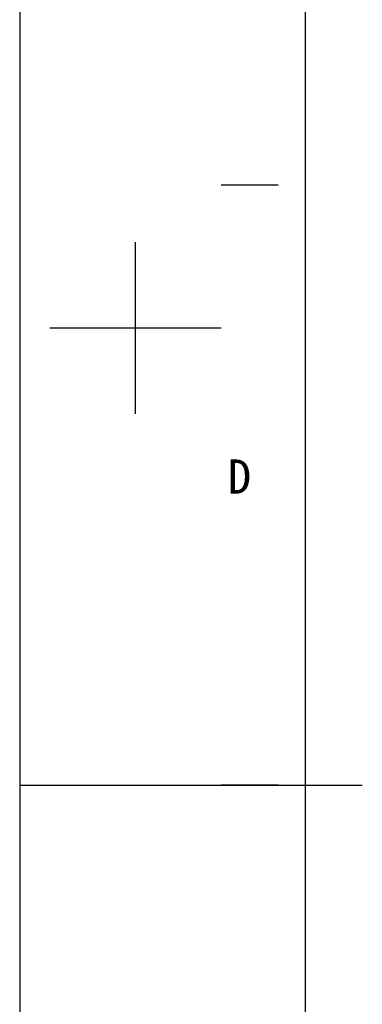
# Model space of a CAD drawing. Header units: millimetres. Extents: x 0 to 594, y 0 to 420.
# Tile 9 of 56: x 0 to 30, y 191 to 277. Entities that reach past the tile are written whole.
import ezdxf

# ---------------------------------------------------------------- set-up
doc = ezdxf.new("R2010")
doc.units = ezdxf.units.MM
doc.header["$LTSCALE"] = 32.67
doc.layers.get('0').update_dxf_attribs({"linetype": 'CONTINUOUS'})
doc.styles.add('TEXTSTYLE_2', font='simfang.ttf')

msp = doc.modelspace()

# ---------------------------------------------------------------- linework, layer by layer
at = {"color": 7}
for p, q in [((0, 420), (0, 0)), ((25, 410), (25, 10)), ((22.6375, 262.4965), (17.6376, 262.4965)), ((10.1373, 242.4967), (10.1373, 257.4965)), ((2.6374, 249.9966), (17.6372, 249.9966)), ((0, 210), (30, 210))]:
    msp.add_line(p, q, dxfattribs=at)
at = {"color": 2}
msp.add_line((22.6375, 209.9972), (17.6376, 209.9972), dxfattribs=at)

# ---------------------------------------------------------------- texts
at = {"color": 3, "style": 'TEXTSTYLE_2'}
msp.add_text('D', height=3, dxfattribs=at).set_placement((18.2264, 235.4938))

doc.saveas('drawing.dxf')
